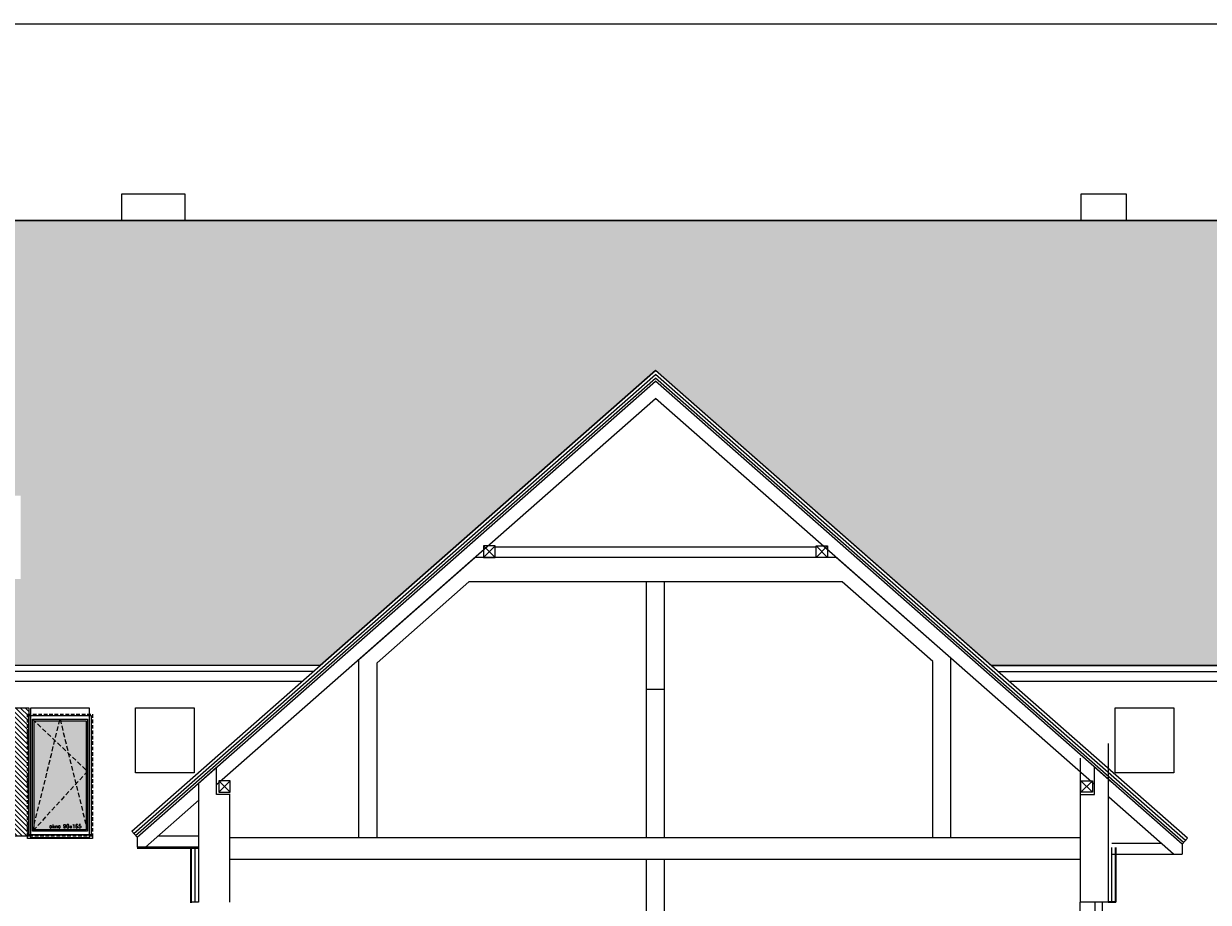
# Model space of a CAD drawing. Header units: millimetres. Extents: x -82287 to 177822, y -399756 to 0.
# Tile 27 of 228: x 56563 to 58201, y -237901 to -236685. Entities that reach past the tile are written whole.
import ezdxf
from ezdxf.enums import TextEntityAlignment as Align

# ---------------------------------------------------------------- set-up
doc = ezdxf.new("R2010")
doc.units = ezdxf.units.MM
doc.header["$MEASUREMENT"] = 0
doc.linetypes.add('SUŁOSZOWA - PB 21 03$0$CACHE', pattern=[9.525, 6.35, -3.175])
doc.linetypes.add('SUŁOSZOWA - PB 21 03$0$CARKOVANA', pattern=[7.5, 5, -2.5])
doc.layers.add('FL_XREF', color=252, linetype='Continuous')
for name, color, linetype, lineweight in [('SUŁOSZOWA - PB 21 03$0$! opisy okien elewacja', 251, 'Continuous', 0), ('SUŁOSZOWA - PB 21 03$0$!! 0_ Istn-okna', 251, 'Continuous', 0), ('SUŁOSZOWA - PB 21 03$0$!! 0_ Istn-sciany', 251, 'Continuous', 0), ('SUŁOSZOWA - PB 21 03$0$!! 0_ Istn-widok', 251, 'Continuous', 0), ('SUŁOSZOWA - PB 21 03$0$!! 0_ WIDOK ELEWACJA', 251, 'Continuous', 0), ('SUŁOSZOWA - PB 21 03$0$!! 0_Istn-drzwi', 251, 'Continuous', 0), ('SUŁOSZOWA - PB 21 03$0$!! 0_Opis_pom', 251, 'Continuous', 0), ('SUŁOSZOWA - PB 21 03$0$!! 1_ tynk zewn  - nowy', 251, 'Continuous', 0), ('SUŁOSZOWA - PB 21 03$0$!! 1_ELEWACJA KOLOR', 251, 'Continuous', 0), ('SUŁOSZOWA - PB 21 03$0$!! 1_Hatch dach', 251, 'Continuous', 0), ('SUŁOSZOWA - PB 21 03$0$!! 1_OPIS POM NOWE', 251, 'Continuous', 0), ('SUŁOSZOWA - PB 21 03$0$!! 2_ remont Ocieplenie', 251, 'SUŁOSZOWA - PB 21 03$0$ZIGZAG', 0), ('SUŁOSZOWA - PB 21 03$0$!! 2_NOWE OKNA WIDOk - remont', 251, 'Continuous', 0), ('SUŁOSZOWA - PB 21 03$0$!! 2_TYNK OBRYS', 251, 'Continuous', 0)]:
    doc.layers.add(name, color=color, linetype=linetype, lineweight=lineweight)
doc.styles.add('SUŁOSZOWA - PB 21 03$0$ARIAL', font='tahoma.ttf')
doc.styles.add('SUŁOSZOWA - PB 21 03$0$TXT', font='simplex.shx')
doc.linetypes.add('SUŁOSZOWA - PB 21 03$0$ZIGZAG', pattern='A,0.00254,-5.08,[131,ltypeshp.shx,S=5.08,R=0,X=-5.08,Y=0],-10.16,[131,ltypeshp.shx,S=5.08,R=180,X=5.08,Y=0],-5.08', length=20.32254)

# ---------------------------------------------------------------- blocks, each defined once
blk = doc.blocks.new('SUŁOSZOWA - PB 21 03$0$okno 90x180')
at = {"layer": 'SUŁOSZOWA - PB 21 03$0$!! 1_Hatch dach', "true_color": 0x575757}
h = blk.add_hatch(dxfattribs=at)
h.set_pattern_fill('DOTS', color=251)
h.set_pattern_definition([(0, (-9632.3096, -11392.1331), (0.79375, 1.5875), [0, -1.5875])])
h.paths.add_polyline_path([(9, -20), (81, -20), (81, -171), (9, -171)])
at = {"layer": 'SUŁOSZOWA - PB 21 03$0$!! 0_ Istn-okna', "linetype": 'SUŁOSZOWA - PB 21 03$0$CARKOVANA', "lineweight": 5}
blk.add_lwpolyline([(0, -11), (90, -11), (90, -180), (0, -180)], close=True, dxfattribs=at)
at = {"layer": 'SUŁOSZOWA - PB 21 03$0$!! 0_ Istn-okna'}
for points in [[(2, -13), (88, -13), (88, -178), (2, -178)], [(7, -18), (83, -18), (83, -173), (7, -173)], [(9, -20), (81, -20), (81, -171), (9, -171)], [(0, -178), (90, -178), (90, -183), (0, -183)]]:
    blk.add_lwpolyline(points, close=True, dxfattribs=at)
at = {"layer": 'SUŁOSZOWA - PB 21 03$0$!! 1_Hatch dach', "color": 251, "linetype": 'SUŁOSZOWA - PB 21 03$0$CACHE', "true_color": 0x575757}
for points in [[(7, -173), (45, -18), (83, -173)], [(7, -18), (83, -90), (7, -173)]]:
    blk.add_lwpolyline(points, dxfattribs=at)
at = {"insert": (30.1, -163.6), "char_height": 5, "attachment_point": 1, "style": 'SUŁOSZOWA - PB 21 03$0$TXT'}
blk.add_mtext_dynamic_manual_height_columns('okno 90x165', width=52.63, gutter_width=75, heights=[0], dxfattribs=at)
blk = doc.blocks.new('SUŁOSZOWA - PB 21 03')
at = {"layer": 'SUŁOSZOWA - PB 21 03$0$!! 1_ELEWACJA KOLOR', "true_color": 0xa78758}
h = blk.add_hatch(dxfattribs=at)
h.set_pattern_fill('ANSI31', color=45, scale=1.5, angle=-90)
h.set_pattern_definition([(315, (5069.515, -90), (3.36759605, 3.36759605), [])])
h.paths.add_polyline_path([(56438.56903, -237684.26576), (56507.56903, -237684.26576), (56507.56903, -237862.26576), (56438.56903, -237862.26576)])
at = {"layer": 'SUŁOSZOWA - PB 21 03$0$!! 1_Hatch dach', "true_color": 0x990000}
h = blk.add_hatch(dxfattribs=at)
h.set_pattern_fill('AR-B88', color=14, scale=0.1, angle=180)
h.set_pattern_definition([(180, (0, 0), (-2e-15, -20.32), []), (270, (0, 0), (10.16, -20.32), [20.32, -20.32])])
h.paths.add_polyline_path([(58873.06903, -237010.26576), (55873.06903, -237010.26576), (56246.33593, -237284.71534), (56239.06903, -237292.97319), (56239.06903, -237306.48603), (56227.17773, -237306.48603), (56190.56903, -237306.48603), (56190.56903, -237556.44129), (55555.56903, -237556.44129), (55555.56903, -237306.48603), (55507.06903, -237306.48603), (55507.06903, -237292.97319), (55499.80212, -237284.71534), (55873.06903, -237010.26576), (54941.06903, -237010.26576), (54941.06903, -237626.08383), (56910.29832, -237626.08383), (57374.31903, -237217.7456), (57838.33974, -237626.08383), (59895.06903, -237626.08383), (59895.06903, -237010.26576), (58873.06903, -237010.26576), (59246.33593, -237284.71534), (59239.06903, -237292.97319), (59239.06903, -237306.48603), (59227.17773, -237306.48603), (59190.56903, -237306.48603), (59190.56903, -237556.44129), (58555.56903, -237556.44129), (58555.56903, -237306.48603), (58507.06903, -237306.48603), (58507.06903, -237292.97319), (58499.80212, -237284.71534)])
h.paths.add_polyline_path([(56496.06903, -237391.06821), (56496.06903, -237506.06821), (56421.06903, -237506.06821), (56421.06903, -237391.06821)], flags=16)
h.paths.add_polyline_path([(56489.06903, -237398.06821), (56489.06903, -237499.06821), (56428.06903, -237499.06821), (56428.06903, -237398.06821)], flags=0)
h.paths.add_polyline_path([(56487.06903, -237400.06821), (56487.06903, -237446.91247), (56489.06903, -237448.56821), (56487.06903, -237450.22394), (56487.06903, -237492.44526), (56488.46507, -237497.06821), (56430.48487, -237497.06821), (56428.06903, -237499.06821), (56430.06903, -237492.44526), (56430.06903, -237399.72394), (56430.48487, -237400.06821), (56457.96507, -237400.06821), (56458.56903, -237398.06821), (56459.17299, -237400.06821)], flags=0)
h.paths.add_polyline_path([(59495.06903, -237391.06821), (59570.06903, -237391.06821), (59570.06903, -237506.06821), (59495.06903, -237506.06821)], flags=16)
h.paths.add_polyline_path([(59502.06903, -237398.06821), (59563.06903, -237398.06821), (59563.06903, -237499.06821), (59502.06903, -237499.06821)], flags=0)
h.paths.add_polyline_path([(59504.06903, -237399.72394), (59504.48487, -237400.06821), (59531.96507, -237400.06821), (59532.56903, -237398.06821), (59533.17299, -237400.06821), (59561.06903, -237400.06821), (59561.06903, -237446.91247), (59563.06903, -237448.56821), (59561.06903, -237450.22394), (59561.06903, -237492.44526), (59562.46507, -237497.06821), (59504.48487, -237497.06821), (59502.06903, -237499.06821), (59504.06903, -237492.44526)], flags=0)
h.paths.add_polyline_path([(55345.06903, -237391.06821), (55345.06903, -237506.06821), (55270.06903, -237506.06821), (55270.06903, -237391.06821)], flags=16)
h.paths.add_polyline_path([(55338.06903, -237398.06821), (55338.06903, -237499.06821), (55277.06903, -237499.06821), (55277.06903, -237398.06821)], flags=0)
h.paths.add_polyline_path([(55336.06903, -237400.06821), (55336.06903, -237446.91247), (55338.06903, -237448.56821), (55336.06903, -237450.22394), (55336.06903, -237492.44526), (55337.46507, -237497.06821), (55279.48487, -237497.06821), (55277.06903, -237499.06821), (55279.06903, -237492.44526), (55279.06903, -237399.72394), (55279.48487, -237400.06821), (55306.96507, -237400.06821), (55307.56903, -237398.06821), (55308.17299, -237400.06821)], flags=0)
h.paths.add_polyline_path([(55298.89678, -237495.90858), (55349.01583, -237495.90858), (55349.01583, -237488.40858), (55298.89678, -237488.40858)], flags=24)
h.paths.add_polyline_path([(56449.89678, -237495.90858), (56500.01583, -237495.90858), (56500.01583, -237488.40858), (56449.89678, -237488.40858)], flags=24)
h.paths.add_polyline_path([(59523.89678, -237495.90858), (59574.01583, -237495.90858), (59574.01583, -237488.40858), (59523.89678, -237488.40858)], flags=24)
at = {"layer": 'SUŁOSZOWA - PB 21 03$0$! opisy okien elewacja'}
blk.add_lwpolyline([(53420.42771, -236737.82104), (60543.65378, -236737.82104), (60543.65378, -238865.24478), (53420.42771, -238865.24478)], close=True, dxfattribs=at)
at = {"layer": 'SUŁOSZOWA - PB 21 03$0$!! 0_ Istn-okna'}
for points in [[(57982.06903, -237952.88855), (57982.06903, -238133.26576)], [(57992.06903, -237952.88855), (57992.06903, -238133.26576)]]:
    blk.add_lwpolyline(points, dxfattribs=at)
at = {"layer": 'SUŁOSZOWA - PB 21 03$0$!! 0_ Istn-sciany'}
for points in [[(56964.06903, -237617.39552), (57124.44376, -237476.26576)], [(57624.1943, -237476.26576), (57124.44376, -237476.26576)], [(57782.56903, -237615.63552), (57624.1943, -237476.26576)], [(56989.06903, -237622.03684), (57116.08162, -237510.26576)], [(57632.55643, -237510.26576), (57116.08162, -237510.26576)], [(57361.06903, -237510.26576), (57361.06903, -237659.26576)], [(57386.06903, -237510.26576), (57386.06903, -237659.26576)], [(57757.56903, -237620.27684), (57632.55643, -237510.26576)], [(56964.06903, -237864.26576), (56964.06903, -237617.39552)], [(56989.06903, -237864.26576), (56989.06903, -237622.03684)], [(57757.56903, -237864.26576), (57757.56903, -237620.27684)], [(57782.56903, -237864.26576), (57782.56903, -237615.63552)], [(57386.06903, -237659.26576), (57361.06903, -237659.26576)], [(58000.06903, -237733.94287), (58000.06903, -237953.26576)], [(57961.56903, -237754.2703), (57961.56903, -237953.26576)], [(56742.06903, -237788.77833), (56767.06903, -237766.77833)], [(56767.06903, -237804.26576), (56767.06903, -237766.77833)], [(57981.56903, -237804.26576), (57981.56903, -237766.77833)], [(57981.56903, -237766.77833), (58001.06903, -237783.93833)], [(57981.56903, -237804.26576), (57981.56903, -237766.77833)], [(58005.56903, -237787.89833), (57981.56903, -237766.77833)], [(56742.06903, -237788.77833), (56742.06903, -237953.26576)], [(56742.06903, -237788.77833), (56742.06903, -237953.26576)], [(56742.06903, -237788.77833), (56742.06903, -237953.26576)], [(56786.06903, -237804.26576), (56767.06903, -237804.26576)], [(56785.06903, -237804.26576), (56785.06903, -237953.26576)], [(57962.56903, -237804.26576), (57981.56903, -237804.26576)], [(57962.56903, -237804.26576), (57981.56903, -237804.26576)], [(57961.56903, -237864.26576), (56786.06903, -237864.26576)], [(57961.56903, -237894.26576), (56786.06903, -237894.26576)], [(57361.06903, -237894.26576), (57361.06903, -238224.26576)], [(57386.06903, -237894.26576), (57386.06903, -238224.26576)], [(58000.06903, -237953.26576), (57961.56903, -237953.26576)]]:
    blk.add_lwpolyline(points, dxfattribs=at)
at = {"layer": 'SUŁOSZOWA - PB 21 03$0$!! 0_ Istn-widok'}
blk.add_lwpolyline([(57838.33974, -237626.08383), (59895.06903, -237626.08383)], dxfattribs=at)
at = {"layer": 'SUŁOSZOWA - PB 21 03$0$!! 0_ WIDOK ELEWACJA'}
for points in [[(56636.06903, -236973.26576), (56723.06903, -236973.26576), (56723.06903, -237010.26576), (56636.06903, -237010.26576)], [(57963.06903, -236973.26576), (58025.06903, -236973.26576), (58025.06903, -237010.26576), (57963.06903, -237010.26576)], [(54941.06903, -237626.08383), (54941.06903, -237010.26576), (59895.06903, -237010.26576), (59895.06903, -237626.08383), (57838.33974, -237626.08383), (57374.31903, -237217.7456), (56910.29832, -237626.08383)], [(57152.45256, -237460.26576), (57136.45256, -237460.26576), (57136.45256, -237476.26576), (57152.45256, -237476.26576)], [(57152.45256, -237460.26576), (57136.45256, -237460.26576), (57136.45256, -237476.26576), (57152.45256, -237476.26576)], [(57596.18549, -237460.26576), (57612.18549, -237460.26576), (57612.18549, -237476.26576), (57596.18549, -237476.26576)], [(57596.18549, -237460.26576), (57612.18549, -237460.26576), (57612.18549, -237476.26576), (57596.18549, -237476.26576)], [(56510.06903, -237684.26576), (56591.06903, -237684.26576), (56591.06903, -237864.26576), (56510.06903, -237864.26576)], [(56655.06903, -237684.26576), (56736.06903, -237684.26576), (56736.06903, -237774.26576), (56655.06903, -237774.26576)], [(58010.06903, -237684.26576), (58091.06903, -237684.26576), (58091.06903, -237774.26576), (58010.06903, -237774.26576)], [(56786.06903, -237785.26576), (56770.06903, -237785.26576), (56770.06903, -237801.26576), (56786.06903, -237801.26576)], [(57962.56903, -237785.26576), (57978.56903, -237785.26576), (57978.56903, -237801.26576), (57962.56903, -237801.26576)], [(57962.56903, -237785.26576), (57978.56903, -237785.26576), (57978.56903, -237801.26576), (57962.56903, -237801.26576)]]:
    blk.add_lwpolyline(points, close=True, dxfattribs=at)
for points in [[(59895.06903, -237010.26576), (53582.06903, -237010.26576)], [(56649.80212, -237855.32048), (57374.31903, -237217.7456)], [(58109.83593, -237865.00048), (57374.31903, -237217.7456)], [(56652.44463, -237858.32333), (57374.31903, -237223.07387)], [(56655.08714, -237861.32619), (57374.31903, -237228.40213)], [(56657.06903, -237863.57833), (57374.31903, -237232.39833)], [(58107.19342, -237868.00333), (57374.31903, -237223.07387)], [(58104.55091, -237871.00619), (57374.31903, -237228.40213)], [(58102.56903, -237873.25833), (57374.31903, -237232.39833)], [(56767.06903, -237790.75552), (57374.31903, -237256.37552)], [(57981.56903, -237790.75552), (57374.31903, -237256.37552)], [(57136.45256, -237476.26576), (57152.45256, -237460.26576)], [(57152.45256, -237476.26576), (57136.45256, -237460.26576)], [(57136.45256, -237476.26576), (57152.45256, -237460.26576)], [(57152.45256, -237476.26576), (57136.45256, -237460.26576)], [(57596.18549, -237462.26576), (57152.45256, -237462.26576)], [(57612.18549, -237476.26576), (57596.18549, -237460.26576)], [(57596.18549, -237476.26576), (57612.18549, -237460.26576)], [(57612.18549, -237476.26576), (57596.18549, -237460.26576)], [(57596.18549, -237476.26576), (57612.18549, -237460.26576)], [(56910.29832, -237626.08383), (53582.06903, -237626.08383)], [(56900.9144, -237634.34168), (53582.06903, -237634.34168)], [(57847.72366, -237634.34168), (59895.06903, -237634.34168)], [(56885.55889, -237647.85452), (53582.06903, -237647.85452)], [(57361.06903, -237659.26576), (57361.06903, -237864.26576)], [(57386.06903, -237659.26576), (57386.06903, -237864.26576)], [(59895.06903, -237647.85452), (57864.81404, -237647.85452)], [(56770.06903, -237801.26576), (56786.06903, -237785.26576)], [(56786.06903, -237801.26576), (56770.06903, -237785.26576)], [(57978.56903, -237801.26576), (57962.56903, -237785.26576)], [(57962.56903, -237801.26576), (57978.56903, -237785.26576)], [(57978.56903, -237801.26576), (57962.56903, -237785.26576)], [(57962.56903, -237801.26576), (57978.56903, -237785.26576)], [(58090.67773, -237886.77117), (58001.06903, -237807.91552)], [(56668.96033, -237877.09117), (56743.06903, -237811.87552)], [(56649.80212, -237855.32048), (56657.06903, -237863.57833)], [(56649.80212, -237855.32048), (56657.06903, -237863.57833)], [(56657.06903, -237863.57833), (56657.06903, -237877.09117)], [(56657.06903, -237863.57833), (56657.06903, -237877.09117)], [(56742.06903, -237862.09117), (56686.00578, -237862.09117)], [(56742.06903, -237862.09117), (56686.00578, -237862.09117)], [(58005.56903, -237871.77117), (58073.63227, -237871.77117)], [(58005.56903, -237871.77117), (58073.63227, -237871.77117)], [(58109.83593, -237865.00048), (58102.56903, -237873.25833)], [(58109.83593, -237865.00048), (58102.56903, -237873.25833)], [(58102.56903, -237873.25833), (58102.56903, -237886.77117)], [(58102.56903, -237873.25833), (58102.56903, -237886.77117)], [(56742.06903, -237877.09117), (56657.06903, -237877.09117)], [(56668.96033, -237877.09117), (56657.06903, -237877.09117)], [(56742.06903, -237877.09117), (56657.06903, -237877.09117)], [(56668.96033, -237877.09117), (56657.06903, -237877.09117)], [(56742.06903, -237879.09117), (56657.06903, -237879.09117)], [(58005.56903, -237886.77117), (58102.56903, -237886.77117)], [(58005.56903, -237886.77117), (58102.56903, -237886.77117)], [(58090.67773, -237886.77117), (58102.56903, -237886.77117)], [(58090.67773, -237886.77117), (58102.56903, -237886.77117)], [(57961.56903, -238134.26576), (57961.56903, -237953.26576)]]:
    blk.add_lwpolyline(points, dxfattribs=at)
at = {"layer": 'SUŁOSZOWA - PB 21 03$0$!! 0_Istn-drzwi'}
blk.add_lwpolyline([(53582.06903, -237010.26576), (59895.06903, -237010.26576)], dxfattribs=at)
at = {"layer": 'SUŁOSZOWA - PB 21 03$0$!! 1_ tynk zewn  - nowy'}
for points in [[(56731.06903, -237878.61365), (56731.06903, -237954.26576)], [(56732.06903, -237878.61365), (56732.06903, -237954.26576)], [(58010.06903, -237877.61365), (58010.06903, -237953.26576)], [(58011.06903, -237877.61365), (58011.06903, -237953.26576)], [(56742.06903, -237953.26576), (56731.06903, -237953.26576)], [(58000.06903, -237952.26576), (58011.06903, -237952.26576)], [(58000.06903, -237953.26576), (58011.06903, -237953.26576)]]:
    blk.add_lwpolyline(points, dxfattribs=at)
at = {"layer": 'SUŁOSZOWA - PB 21 03$0$!! 2_ remont Ocieplenie', "linetype": 'SUŁOSZOWA - PB 21 03$0$ZIGZAG', "ltscale": 0.75}
for points in [[(56737.06903, -237878.61365), (56737.06903, -237953.26576)], [(58005.06903, -237877.61365), (58005.06903, -237952.26576)]]:
    blk.add_lwpolyline(points, dxfattribs=at)
at = {"layer": 'SUŁOSZOWA - PB 21 03$0$!! 2_TYNK OBRYS'}
blk.add_lwpolyline([(56438.56903, -237684.26576), (56507.56903, -237684.26576), (56507.56903, -237862.26576), (56438.56903, -237862.26576)], close=True, dxfattribs=at)
at = {"layer": 'SUŁOSZOWA - PB 21 03$0$!! 2_NOWE OKNA WIDOk - remont'}
blk.add_blockref('SUŁOSZOWA - PB 21 03$0$okno 90x180', (56505.56903, -237682.26576), dxfattribs=at)
at = {"layer": 'SUŁOSZOWA - PB 21 03$0$!! 0_Opis_pom', "ltscale": 0.7, "style": 'SUŁOSZOWA - PB 21 03$0$ARIAL'}
for tag, p in [('B0,19', (52679.2094, -194257.55204)), ('B2,14', (73874.0461, -194402.0887)), ('B1,21', (60405.50261, -194427.18207)), ('B2,12', (73342.49259, -194413.89249)), ('B2,11', (73069.01144, -194438.89383)), ('B2,16', (75195.07765, -194441.83446)), ('B0,15', (51514.15008, -194461.8073)), ('A1,1', (58808.06672, -194460.94161)), ('A1,16', (59129.54925, -194448.08429)), ('B1/17', (59524.53699, -194450.37428)), ('B1,19', (59914.81903, -194448.15658)), ('1,22', (60947.33929, -194456.1144)), ('1,23', (61575.22173, -194450.37428)), ('B0,18', (52071.43815, -194478.40179)), ('B1,18', (59715.51745, -194473.87108)), ('B2,17', (75506.7465, -194471.3759)), ('B2,19.1', (76701.67035, -194466.03695)), ('B3,7', (87459.81312, -194465.07097)), ('B3,3', (88235.73906, -194465.79732)), ('B3,8', (90006.66539, -194478.47972)), ('B1,20', (60198.53687, -194490.17374)), ('B2,10', (72728.63362, -194489.37283)), ('B2,15', (74566.38885, -194487.81114)), ('B3,6', (86826.65132, -194483.15512)), ('A0,6', (49094.40602, -194505.72387)), ('A2,5', (72452.45009, -194505.90583)), ('B2,13', (73649.91716, -194500.01242)), ('A0,4', (49692.81919, -194517.93289)), ('A0,3', (49906.53818, -194524.03766)), ('B0,20', (53125.45224, -194527.8835)), ('B0,22', (54187.56644, -194519.04308)), ('A1,6', (58565.96262, -194514.50753)), ('B1,1', (61908.24378, -194515.48656)), ('A0,5', (49399.71914, -194533.19455)), ('B0,21', (53847.26622, -194535.08002)), ('B1,3', (62229.35503, -194604.49851)), ('B2,18', (75922.43604, -194612.23635)), ('B2,19', (77152.69039, -194617.53776)), ('A3,4', (85509.27934, -194642.47136)), ('B0,24B', (54824.42896, -194684.26784)), ('B1,4', (63476.45184, -194691.11207)), ('B0,13', (50367.63944, -194706.5583)), ('B0,16', (51457.40872, -194704.43091)), ('B0,17', (51897.58569, -194706.77195)), ('A2,4', (71695.75649, -194707.44268)), ('A1,5', (58149.22649, -194724.80163)), ('A2.1', (72371.45884, -194731.56251)), ('B0,23', (54542.05776, -194742.93939)), ('A1,2', (58744.42262, -194746.622)), ('B1,2D', (60756.29674, -194750.92727)), ('B0,14', (50962.60809, -194789.06568)), ('A1,15', (59129.54925, -194780.73348)), ('A3.1', (86079.08704, -194786.62422)), ('B1,4', (63483.03852, -194791.04365)), ('A0,2', (49295.91259, -194810.95246)), ('B2.7', (74548.27897, -194836.12781)), ('B3,2', (89035.72921, -194837.99287)), ('B0,7', (52851.95551, -194845.56115)), ('B1,2B', (62374.83512, -194841.86715)), ('B1,2A', (61803.35407, -194869.27513)), ('B0,8', (51561.38742, -194890.27848)), ('A1,3', (58810.05243, -195008.83917)), ('A3.2', (86016.50296, -195004.88875)), ('A0,1', (49914.27925, -195025.82804)), ('A0,10', (49695.87246, -195042.9259)), ('B0,17', (51225.06492, -195049.74007)), ('B2.2', (74976.1855, -195068.47988)), ('A0,7', (49042.50308, -195082.6056)), ('B0,6', (52110.41055, -195069.39267)), ('B1,8', (61403.63433, -195071.25189)), ('A2.2', (72371.45884, -195070.78713)), ('B3,11', (88623.94853, -195099.23575)), ('B3,4', (87612.56208, -195132.78192)), ('B3,5', (86839.47632, -195174.05241)), ('B0,12', (50313.60595, -195207.52936)), ('B0,11', (50726.178, -195219.06638)), ('B1,6', (63686.26823, -195231.3997)), ('B3,10', (89778.42161, -195220.68871)), ('B0,24A', (54359.17011, -195245.97867)), ('B0,10', (51476.34179, -195259.44699)), ('A1,4', (58093.66276, -195250.96213)), ('B3,9', (90479.74099, -195260.18621)), ('A0,11', (49643.96951, -195271.84772)), ('B1,14', (59332.54805, -195280.73534)), ('A0,8', (49042.50308, -195293.21363)), ('B0,9', (51798.4912, -195291.17482)), ('B2,21', (75970.16114, -195290.81005)), ('B1,13', (60186.62513, -195314.46953)), ('B0,3', (52068.59538, -195319.60465)), ('B1,10', (60892.94126, -195319.45825)), ('B1,5', (63419.22943, -195317.21026)), ('A2.3', (71832.37045, -195318.78232)), ('B2,9', (73175.51251, -195317.21162)), ('B2,4', (74493.5947, -195318.7733)), ('B2,3', (74674.2815, -195319.28036)), ('A3,3', (85569.83931, -195318.78232)), ('B3,1', (88723.65615, -195329.98594)), ('B1,9', (61058.12383, -195344.48743)), ('B2,8', (73894.209, -195338.18956)), ('B2,20', (77211.021, -195343.82367)), ('B0,2', (52227.2348, -195357.98297)), ('B2.1', (75304.74121, -195348.36327)), ('B1,2C', (61827.40698, -195369.02625)), ('B1,7', (62134.52151, -195372.05069)), ('A0,9', (49001.50444, -195413.15723)), ('B0,1', (53061.17304, -195403.85659)), ('A0,12', (49689.76592, -195485.50737)), ('B0,4', (52224.78303, -195500.96352)), ('B2,5', (74686.48999, -195507.24036)), ('B1,11', (61050.00078, -195512.89565)), ('B1,12', (60864.00751, -195544.00738)), ('B0,5', (52066.14362, -195556.83806)), ('B2,6', (74499.29165, -195549.55175)), ('C2,2', (74812.78942, -195865.8959)), ('C1,3', (61091.58871, -195973.27844)), ('C0,2A', (52278.30875, -196050.48297)), ('C0,1', (52808.36775, -196132.34208)), ('C1,2', (61690.27405, -196439.72387)), ('C1,1', (62060.59754, -196465.28533)), ('C3,1', (88979.71614, -196545.67785)), ('C0,2B', (53028.88223, -196668.8019)), ('C1,4', (61008.68123, -196686.32122)), ('C2,1', (75334.65984, -196786.2197)), ('C2,3', (74834.65119, -196933.26657)), ('C1,5', (61062.7252, -196991.42453)), ('C1,10', (62127.38542, -196998.81344)), ('C1,9', (62147.33751, -197289.53424)), ('C1,6', (61131.41824, -197329.69535)), ('C0,3', (52181.98562, -197341.92176)), ('D1,1', (73931.12245, -197584.03121)), ('C0,4', (52345.96562, -197596.60561)), ('D0,18', (60296.49264, -197617.95269)), ('C2,4', (75243.70451, -197663.89)), ('D0,7', (59141.53804, -197722.84718)), ('C1,7', (61222.2575, -197737.18052)), ('D0,3', (59562.25866, -197751.14316)), ('D0,17', (60701.16801, -197741.44864)), ('D1,6', (72757.78643, -197751.22612)), ('D1,4', (73157.19908, -197744.29721)), ('D0,6', (58741.71849, -197802.61699)), ('D0,10', (58357.73602, -197820.93991)), ('D,09', (59195.67196, -197881.51243)), ('C0,5', (52269.72696, -197902.4362)), ('C0,6', (52872.93793, -197917.07354)), ('D0,2', (59943.06082, -197917.06725)), ('D0,16', (60721.3534, -197935.2949)), ('D1,3', (73475.28953, -197924.29875)), ('D0,8', (59058.9008, -197963.64925)), ('D0,5', (59448.52586, -197969.8061)), ('D1,5', (73291.61607, -197999.29956)), ('C2,5', (74555.08284, -197988.7886)), ('D0,4', (59655.02693, -198042.2589)), ('D0,15', (60692.12223, -198127.4643)), ('D0,1', (59931.33074, -198173.12806)), ('D1,2', (73578.07819, -198172.30068)), ('D0,11', (58161.27105, -198211.45823)), ('D0,12', (58250.99458, -198537.17631)), ('D0,13', (58250.99458, -198764.99605)), ('D1,7', (71854.87376, -198786.88467)), ('D0,14', (59130.08589, -198795.3373)), ('D1,8', (71715.35366, -199212.44512))]:
    blk.add_attdef(tag, text='', height=11.968, dxfattribs=at).set_placement(p, align=Align.MIDDLE_CENTER)
at = {"layer": 'SUŁOSZOWA - PB 21 03$0$!! 1_OPIS POM NOWE', "style": 'SUŁOSZOWA - PB 21 03$0$ARIAL'}
for tag, p in [('C1.7A', (61271.6179, -197538.30303)), ('C2.5B', (74970.66097, -197546.70728)), ('C2,5C', (74903.71123, -197659.13664)), ('C2.4', (75374.07862, -197726.11453)), ('D1,2B', (74322.25834, -197791.43247)), ('C1.7C', (61260.26049, -197811.38428)), ('C1.8B', (61588.27341, -197817.62151)), ('C1.8A', (61884.42005, -197818.94854)), ('C1.7B', (61322.12354, -197933.89849)), ('C2,5A', (74943.41937, -197993.49482)), ('E1.2', (62164.78326, -198139.98688)), ('E1.5E', (62692.10372, -198153.27854)), ('D1,2C', (73419.9359, -198156.57844)), ('E2.9', (75361.45041, -198161.88904)), ('E2.7', (76022.45692, -198162.26272)), ('E3.1', (88990.58975, -198158.87886)), ('D1,2A', (74280.17915, -198172.30068)), ('E1.1', (61330.46191, -198191.9806)), ('E1.5D', (62993.60773, -198185.416)), ('E1.5C', (63016.9343, -198246.3437)), ('E1.5B', (63264.15117, -198307.8661)), ('E3.2', (88781.41347, -198385.24275)), ('E1.6', (61022.6264, -198421.00827)), ('E2.2', (74782.75417, -198427.85813)), ('E2.8', (75757.29014, -198437.09188)), ('E2.6', (76531.8031, -198444.40756)), ('E1.5A', (63049.47589, -198456.39852)), ('E3.4', (89392.22607, -198450.03942)), ('E1.5F', (62736.15118, -198589.14592)), ('E1.5G', (62892.39981, -198586.12622)), ('E1,4', (61888.25021, -198652.6996)), ('E2.1', (75803.99631, -198697.05773)), ('E1.5L', (63297.7633, -198733.65678)), ('E1.3', (61058.5992, -198806.28147)), ('E1.5H', (62893.53005, -198830.01758)), ('E2,3', (74778.52304, -198843.9541)), ('E3.3', (89150.95684, -198867.32581)), ('E1.5K', (63266.15427, -198904.67789)), ('E1.5I', (62723.74907, -199005.87002)), ('E2.4', (75135.87669, -199083.20857)), ('E2.5', (76615.04061, -199164.91143)), ('E1.5J', (63204.25187, -199215.697))]:
    blk.add_attdef(tag, text='', height=11.968, dxfattribs=at).set_placement(p, align=Align.MIDDLE_CENTER)

msp = doc.modelspace()

# ---------------------------------------------------------------- block references
at = {"layer": 'FL_XREF'}
msp.add_blockref('SUŁOSZOWA - PB 21 03', (62.3, 52.9), dxfattribs=at)

doc.saveas('drawing.dxf')
